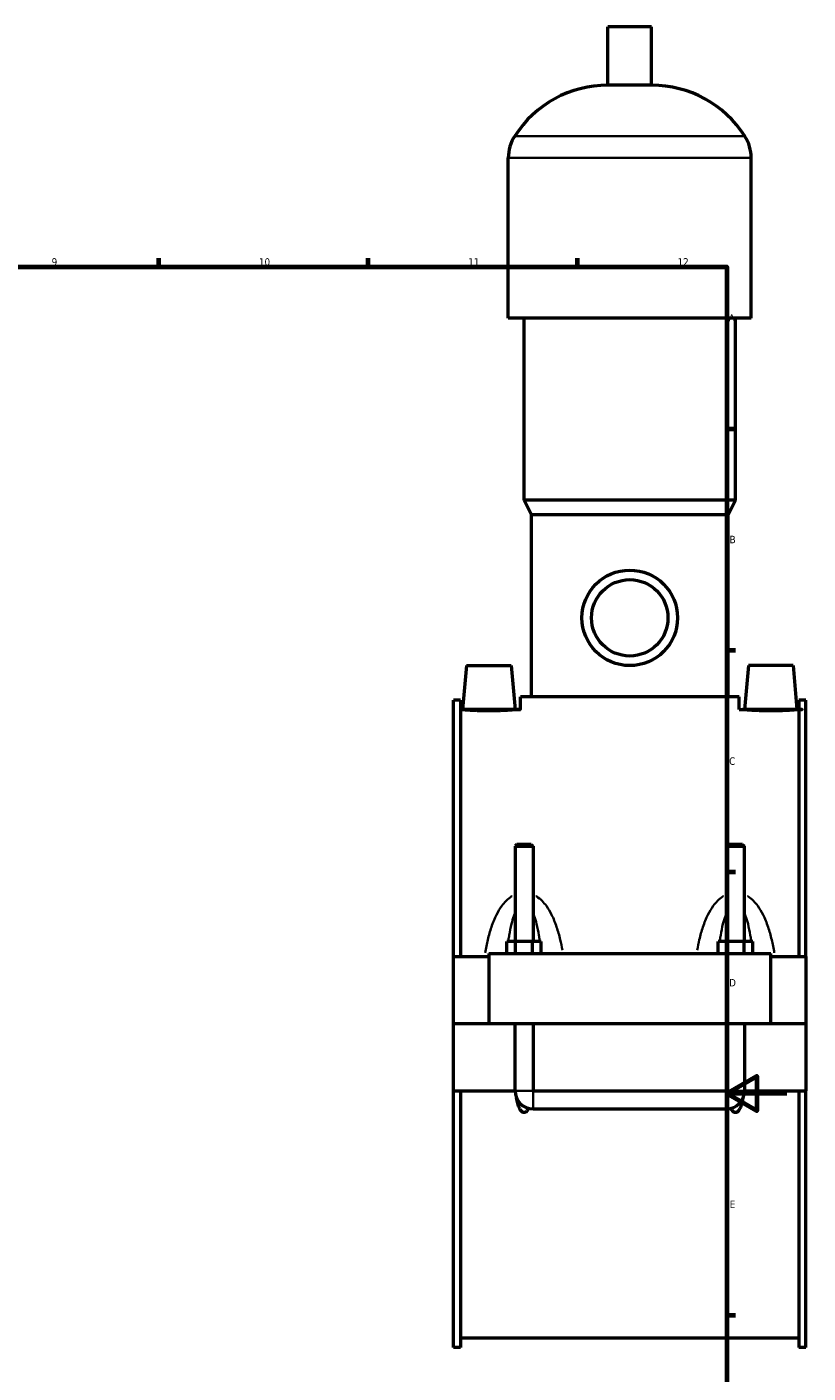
# Model space of a CAD drawing. Header units: millimetres. Extents: x 0 to 968, y -206 to 1211.
# Tile 6 of 8: x 587 to 848, y 203 to 654. Entities that reach past the tile are written whole.
import ezdxf

# ---------------------------------------------------------------- set-up
doc = ezdxf.new("R2010")
doc.units = ezdxf.units.MM
for name, color, linetype, lineweight in [('Border (ISO)', 7, 'Continuous', 70), ('Visible (ISO)', 7, 'Continuous', 50), ('Visible Narrow (ISO)', 7, 'Continuous', 35)]:
    doc.layers.add(name, color=color, linetype=linetype, lineweight=lineweight)
doc.styles.add('Note Text (ISO)', font='tahoma.ttf')

# ---------------------------------------------------------------- blocks, each defined once
blk = doc.blocks.new('Borders Default Border')
at = {"layer": 'Border (ISO)'}
for p, q in [((630.7500076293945, 574.0000152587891), (630.7500076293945, 576.8999862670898)), ((700.8333587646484, 574.0000152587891), (700.8333587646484, 576.8999862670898)), ((770.9166717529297, 574.0000152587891), (770.9166717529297, 576.8999862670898)), ((820.9999847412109, 519.7499847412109), (823.8999938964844, 519.7499847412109)), ((820.9999847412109, 445.4999923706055), (823.8999938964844, 445.4999923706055)), ((820.9999847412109, 371.25), (823.8999938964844, 371.25)), ((820.9999847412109, 222.7499961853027), (823.8999938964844, 222.7499961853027))]:
    blk.add_line(p, q, dxfattribs=at)
at = {"layer": 'Border (ISO)', "flags": 128}
for points in [[(20, 20), (20, 574.0000152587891), (820.9999847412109, 574.0000152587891), (820.9999847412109, 20), (20, 20)], [(840.9999847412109, 297.0000076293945), (820.9999847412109, 297.0000076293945), (830.9999847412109, 302.773494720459), (830.9999847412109, 291.2265014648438), (820.9999847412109, 297.0000076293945)]]:
    blk.add_lwpolyline(points, dxfattribs=at)
at = {"layer": 'Border (ISO)', "color": 232, "true_color": 0xca0064, "char_height": 2.5, "attachment_point": 7, "style": 'Note Text (ISO)'}
for s, insert in [('9', (594.8823271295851, 574.3513776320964)), ('10', (664.2896546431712, 574.3473257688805)), ('11', (734.3729879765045, 574.4)), ('12', (804.4563213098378, 574.4)), ('A', (821.5865931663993, 555.625)), ('B', (821.887034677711, 481.375)), ('C', (821.727787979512, 407.0804294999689)), ('D', (821.7340768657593, 332.8750000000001)), ('E', (821.9356570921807, 258.6250000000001))]:
    blk.add_mtext(s, dxfattribs=dict(at, insert=insert))

msp = doc.modelspace()

# ---------------------------------------------------------------- linework, layer by layer
at = {"layer": 'Visible (ISO)'}
for p, q in [((795.7837468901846, 654.3863716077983), (781.1437468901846, 654.3863716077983)), ((781.1437468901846, 634.8663716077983), (781.1437468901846, 654.3863716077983)), ((795.7837468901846, 634.8663716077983), (795.7837468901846, 654.3863716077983)), ((795.7837468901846, 634.8663716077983), (781.1437468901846, 634.8663716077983)), ((747.7970802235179, 556.7863716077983), (747.7970802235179, 610.4663716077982)), ((829.1304135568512, 556.7863716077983), (829.1304135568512, 610.4663716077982)), ((829.1304135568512, 556.7863716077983), (747.7970802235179, 556.7863716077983)), ((753.0837468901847, 495.7863716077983), (753.0837468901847, 556.7863716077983)), ((823.8437468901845, 495.7863716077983), (823.8437468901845, 556.7863716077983)), ((823.8437468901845, 495.7863716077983), (753.0837468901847, 495.7863716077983)), ((755.5237468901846, 490.9063716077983), (753.0837468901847, 495.7863716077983)), ((821.4037468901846, 490.9063716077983), (823.8437468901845, 495.7863716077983)), ((821.4037468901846, 490.9063716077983), (755.5237468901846, 490.9063716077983)), ((755.5237468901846, 429.9063716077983), (755.5237468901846, 490.9063716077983)), ((821.4037468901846, 429.9063716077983), (821.4037468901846, 490.9063716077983)), ((733.7637468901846, 440.3863716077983), (732.4776635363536, 425.6863716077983)), ((733.7637468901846, 440.3863716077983), (748.7637468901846, 440.3863716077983)), ((748.7637468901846, 440.3863716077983), (750.0498302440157, 425.6863716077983)), ((828.1637468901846, 440.3863716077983), (826.8776635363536, 425.6863716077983)), ((843.1637468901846, 440.3863716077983), (828.1637468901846, 440.3863716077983)), ((843.1637468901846, 440.3863716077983), (844.4498302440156, 425.6863716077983)), ((729.4637468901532, 342.8863716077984), (729.4637468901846, 428.8453716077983)), ((731.8237468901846, 428.8453716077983), (729.4637468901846, 428.8453716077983)), ((731.8237468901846, 428.8453716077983), (731.8237468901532, 342.8863716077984)), ((825.0637468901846, 429.9063716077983), (751.8637468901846, 429.9063716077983)), ((751.8637468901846, 425.6863716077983), (751.8637468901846, 429.9063716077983)), ((825.0637468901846, 425.6863716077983), (825.0637468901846, 429.9063716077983)), ((845.1037468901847, 428.8453716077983), (845.1037468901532, 342.8863716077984)), ((847.4637468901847, 428.8453716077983), (845.1037468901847, 428.8453716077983)), ((847.4637468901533, 342.8863716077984), (847.4637468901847, 428.8453716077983)), ((731.8237468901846, 425.6863716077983), (732.4776635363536, 425.6863716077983)), ((750.0498302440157, 425.6863716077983), (751.8637468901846, 425.6863716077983)), ((825.0637468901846, 425.6863716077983), (826.8776635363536, 425.6863716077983)), ((844.4498302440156, 425.6863716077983), (845.1037468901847, 425.6863716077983)), ((750.6637468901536, 380.4363716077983), (750.0637468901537, 379.8363716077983)), ((750.0637468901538, 379.8363716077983), (756.0637468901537, 379.8363716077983)), ((750.0637468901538, 379.8363716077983), (750.0637468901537, 347.8863716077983)), ((755.4637468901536, 380.4363716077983), (750.6637468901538, 380.4363716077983)), ((755.4637468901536, 380.4363716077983), (756.0637468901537, 379.8363716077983)), ((756.0637468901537, 379.8363716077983), (756.0637468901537, 347.8863716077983)), ((821.4637468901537, 380.4363716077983), (820.8637468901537, 379.8363716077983)), ((820.8637468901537, 379.8363716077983), (826.8637468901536, 379.8363716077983)), ((820.8637468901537, 347.8863716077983), (820.8637468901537, 379.8363716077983)), ((826.2637468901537, 380.4363716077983), (821.4637468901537, 380.4363716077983)), ((826.2637468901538, 380.4363716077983), (826.8637468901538, 379.8363716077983)), ((826.8637468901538, 347.8863716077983), (826.8637468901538, 379.8363716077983)), ((747.2902441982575, 343.8863716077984), (747.2902441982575, 347.8863716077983)), ((750.1769955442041, 347.8863716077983), (747.2902441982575, 347.8863716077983)), ((750.1769955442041, 343.8863716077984), (750.1769955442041, 347.8863716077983)), ((755.9504982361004, 347.8863716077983), (750.1769955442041, 347.8863716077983)), ((755.9504982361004, 343.8863716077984), (755.9504982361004, 347.8863716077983)), ((758.83724958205, 347.8863716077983), (755.9504982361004, 347.8863716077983)), ((758.83724958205, 343.8863716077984), (758.83724958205, 347.8863716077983)), ((818.0902441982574, 343.8863716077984), (818.0902441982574, 347.8863716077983)), ((820.9769955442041, 347.8863716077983), (818.0902441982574, 347.8863716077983)), ((820.9769955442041, 343.8863716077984), (820.9769955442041, 347.8863716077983)), ((826.7504982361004, 347.8863716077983), (820.9769955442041, 347.8863716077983)), ((826.7504982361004, 343.8863716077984), (826.7504982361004, 347.8863716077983)), ((829.6372495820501, 347.8863716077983), (826.7504982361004, 347.8863716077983)), ((829.6372495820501, 343.8863716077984), (829.6372495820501, 347.8863716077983)), ((729.463746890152, 342.8863716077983), (741.2637468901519, 342.8863716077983)), ((729.463746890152, 320.4363716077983), (729.463746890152, 342.8863716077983)), ((741.2637468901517, 343.8863716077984), (835.6637468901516, 343.8863716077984)), ((741.2637468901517, 343.8863716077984), (741.2637468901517, 320.4363716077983)), ((835.6637468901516, 320.4363716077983), (835.6637468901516, 343.8863716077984)), ((835.6637468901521, 342.8863716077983), (847.4637468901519, 342.8863716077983)), ((847.4637468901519, 342.8863716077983), (847.4637468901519, 320.4363716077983)), ((729.463746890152, 320.4363716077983), (741.2637468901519, 320.4363716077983)), ((729.463746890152, 297.8863716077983), (729.463746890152, 320.3363716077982)), ((750.0637468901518, 320.3363716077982), (729.463746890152, 320.3363716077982)), ((741.2637468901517, 320.4363716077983), (835.6637468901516, 320.4363716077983)), ((750.0637468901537, 320.4363716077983), (750.0637468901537, 320.3363716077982)), ((750.0637468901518, 297.8863716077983), (750.0637468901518, 320.3363716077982)), ((756.0637468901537, 320.4363716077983), (756.0637468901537, 320.3363716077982)), ((756.063746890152, 320.3363716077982), (756.063746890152, 297.8863716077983)), ((820.863746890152, 320.3363716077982), (756.063746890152, 320.3363716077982)), ((820.8637468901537, 320.3363716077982), (820.8637468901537, 320.4363716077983)), ((820.863746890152, 297.8863716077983), (820.863746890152, 320.3363716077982)), ((826.8637468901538, 320.3363716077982), (826.8637468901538, 320.4363716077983)), ((826.863746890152, 320.3363716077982), (826.863746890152, 297.8863716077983)), ((847.4637468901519, 320.3363716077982), (826.863746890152, 320.3363716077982)), ((835.6637468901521, 320.4363716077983), (847.4637468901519, 320.4363716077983)), ((847.4637468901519, 320.3363716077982), (847.4637468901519, 297.8863716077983)), ((729.4637468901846, 211.9273716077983), (729.4637468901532, 297.8863716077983)), ((729.463746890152, 297.8863716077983), (750.0637468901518, 297.8863716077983)), ((731.8237468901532, 297.8863716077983), (731.8237468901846, 211.9273716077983)), ((756.063746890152, 297.8863716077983), (820.863746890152, 297.8863716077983)), ((826.863746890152, 297.8863716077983), (847.4637468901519, 297.8863716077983)), ((845.1037468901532, 297.8863716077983), (845.1037468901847, 211.9273716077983)), ((847.4637468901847, 211.9273716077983), (847.4637468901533, 297.8863716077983)), ((756.063746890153, 291.8863716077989), (820.8637468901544, 291.8863716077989)), ((731.8237468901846, 215.0863716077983), (845.1037468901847, 215.0863716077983)), ((731.8237468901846, 211.9273716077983), (729.4637468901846, 211.9273716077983)), ((847.4637468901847, 211.9273716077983), (845.1037468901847, 211.9273716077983))]:
    msp.add_line(p, q, dxfattribs=at)
for radius in [15.99999999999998, 12.8]:
    msp.add_circle((788.4637468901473, 456.3863716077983), radius, dxfattribs=at)
for centre, radius, start, end in [((781.1437468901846, 597.8202248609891), 37.04614674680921, 90, 147.3875793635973), ((795.7837468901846, 597.8202248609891), 37.04614674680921, 32.61242063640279, 90), ((761.3789594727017, 610.4663716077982), 13.58187924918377, 147.3875793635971, 180), ((815.5485343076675, 610.4663716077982), 13.58187924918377, 0, 32.61242063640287), ((756.063746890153, 297.8863716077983), 5.999999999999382, 180, 270), ((820.8637468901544, 297.8863716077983), 5.999999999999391, 270, 0)]:
    msp.add_arc(centre, radius, start, end, dxfattribs=at)
for points, knots in [([(750.0498302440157, 425.6863716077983), (750.0498302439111, 425.6863716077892), (749.8301421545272, 425.6671856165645), (748.9361940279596, 425.5977125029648), (748.2619405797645, 425.5484046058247), (746.7041208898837, 425.4555493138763), (745.7161890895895, 425.4059627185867), (743.5491577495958, 425.3359087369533), (742.3700028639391, 425.3164674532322), (740.1574909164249, 425.3164674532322), (738.9783360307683, 425.3359087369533), (736.811304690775, 425.4059627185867), (735.8233728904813, 425.4555493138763), (734.2655532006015, 425.5484046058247), (733.5912997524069, 425.5977125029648), (732.6973516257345, 425.6671856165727), (732.4776635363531, 425.6863716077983), (732.4776635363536, 425.6863716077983)], [1.32694735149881, 1.32694735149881, 1.326947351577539, 1.326947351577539, 1.658544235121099, 1.658544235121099, 1.990141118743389, 1.990141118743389, 2.322017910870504, 2.322017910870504, 2.653894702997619, 2.653894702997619, 2.985771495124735, 2.985771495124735, 3.31764828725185, 3.31764828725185, 3.64924517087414, 3.64924517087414, 3.98084205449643, 3.98084205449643, 3.98084205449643, 3.98084205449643]), ([(844.4498302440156, 425.6863716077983), (844.449830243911, 425.6863716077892), (844.2301421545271, 425.6671856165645), (843.3361940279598, 425.5977125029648), (842.6619405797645, 425.5484046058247), (841.1041208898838, 425.4555493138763), (840.1161890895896, 425.4059627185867), (837.9491577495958, 425.3359087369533), (836.770002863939, 425.3164674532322), (835.663746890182, 425.3164674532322), (834.557490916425, 425.3164674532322), (833.3783360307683, 425.3359087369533), (831.2113046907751, 425.4059627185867), (830.2233728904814, 425.4555493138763), (828.6655532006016, 425.5484046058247), (827.9912997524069, 425.5977125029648), (827.0973516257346, 425.6671856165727), (826.8776635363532, 425.6863716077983), (826.8776635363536, 425.6863716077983)], [3.980842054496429, 3.980842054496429, 3.980842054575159, 3.980842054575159, 4.312438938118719, 4.312438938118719, 4.644035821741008, 4.644035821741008, 4.975912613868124, 4.975912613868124, 5.307789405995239, 5.307789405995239, 5.307789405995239, 5.639666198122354, 5.639666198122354, 5.971542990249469, 5.971542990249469, 6.303139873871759, 6.303139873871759, 6.634736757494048, 6.634736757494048, 6.634736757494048, 6.634736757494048]), ([(754.5985993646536, 292.0675828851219), (754.4460870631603, 291.7404690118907), (754.2674696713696, 291.4349794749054), (753.926942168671, 291.0258830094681), (753.7796024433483, 290.8805214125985), (753.528415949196, 290.7211459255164), (753.4395831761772, 290.677658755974), (753.2553415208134, 290.6182401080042), (753.1599300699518, 290.6023154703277), (752.9675637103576, 290.6023154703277), (752.8721522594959, 290.6182401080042), (752.6879106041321, 290.677658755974), (752.5990778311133, 290.7211459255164), (752.347891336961, 290.8805214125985), (752.2005516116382, 291.0258830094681), (751.7051220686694, 291.621072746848), (751.4509497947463, 292.1900314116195), (751.0301616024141, 293.3754833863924), (750.8739108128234, 293.9953740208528), (750.695363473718, 294.8468747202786), (750.6418520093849, 295.132170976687), (750.5930678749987, 295.42154309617)], [1.53503289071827, 1.53503289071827, 1.53503289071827, 1.53503289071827, 1.640892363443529, 1.640892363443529, 1.698602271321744, 1.698602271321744, 1.727457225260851, 1.727457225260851, 1.756312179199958, 1.756312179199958, 1.785167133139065, 1.785167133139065, 1.814022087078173, 1.814022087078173, 1.871731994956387, 1.871731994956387, 2.051997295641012, 2.051997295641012, 2.232262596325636, 2.232262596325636, 2.320880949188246, 2.320880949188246, 2.320880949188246, 2.320880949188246]), ([(826.3344259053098, 295.4215430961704), (826.2856417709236, 295.1321709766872), (826.2321303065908, 294.8468747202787), (826.0535829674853, 293.9953740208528), (825.8973321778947, 293.3754833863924), (825.4765439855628, 292.1900314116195), (825.2223717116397, 291.621072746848), (824.726942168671, 291.0258830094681), (824.5796024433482, 290.8805214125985), (824.3284159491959, 290.7211459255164), (824.2395831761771, 290.677658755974), (824.0553415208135, 290.6182401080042), (823.9599300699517, 290.6023154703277), (823.7675637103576, 290.6023154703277), (823.672152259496, 290.6182401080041), (823.487910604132, 290.6776587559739), (823.3990778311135, 290.7211459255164), (823.1478913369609, 290.8805214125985), (823.0005516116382, 291.0258830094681), (822.6600241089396, 291.4349794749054), (822.4814067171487, 291.7404690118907), (822.3288944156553, 292.0675828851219)], [1.191743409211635, 1.191743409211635, 1.191743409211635, 1.191743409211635, 1.28036176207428, 1.28036176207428, 1.460627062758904, 1.460627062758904, 1.640892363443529, 1.640892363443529, 1.698602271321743, 1.698602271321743, 1.727457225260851, 1.727457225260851, 1.756312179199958, 1.756312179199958, 1.785167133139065, 1.785167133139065, 1.814022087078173, 1.814022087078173, 1.871731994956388, 1.871731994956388, 1.977591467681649, 1.977591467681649, 1.977591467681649, 1.977591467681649])]:
    msp.add_open_spline(points, degree=3, knots=knots, dxfattribs=at)
at = {"layer": 'Visible Narrow (ISO)'}
for p, q in [((826.5147242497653, 617.7863716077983), (750.4127695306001, 617.7863716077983)), ((828.6297394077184, 610.4663716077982), (748.2977543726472, 610.4663716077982)), ((750.1006818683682, 297.8863716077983), (756.0268119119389, 297.8863716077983)), ((756.0637468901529, 291.9233065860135), (756.0637468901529, 297.8494366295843)), ((820.8637468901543, 291.9233065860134), (820.8637468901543, 297.8494366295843)), ((826.8268119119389, 297.8863716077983), (820.9006818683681, 297.8863716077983))]:
    msp.add_line(p, q, dxfattribs=at)
for points, knots in [([(749.0352779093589, 363.1545241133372), (748.9944040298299, 363.1292098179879), (748.9537254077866, 363.1035789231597), (748.231383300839, 362.6407162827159), (747.6059138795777, 362.1172973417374), (746.512997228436, 361.0123971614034), (746.0359168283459, 360.4396873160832), (744.9331606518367, 358.9253496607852), (744.3559211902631, 357.945413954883), (743.1804124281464, 355.6047615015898), (742.6264121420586, 354.2172756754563), (741.6833931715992, 351.4054854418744), (741.2909149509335, 349.9816020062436), (740.6102477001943, 347.0813055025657), (740.3226914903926, 345.605062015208), (740.0757175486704, 344.1137533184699)], [-2.941793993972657, -2.941793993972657, -2.941793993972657, -2.941793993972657, -2.927368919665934, -2.927368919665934, -2.6843902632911, -2.6843902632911, -2.462638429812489, -2.462638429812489, -2.127300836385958, -2.127300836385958, -1.692517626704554, -1.692517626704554, -1.268238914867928, -1.268238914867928, -0.8418708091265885, -0.8418708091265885, -0.8418708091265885, -0.8418708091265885]), ([(765.8892199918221, 345.0587042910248), (765.6805160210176, 346.2290332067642), (765.4450174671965, 347.3890687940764), (764.8365788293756, 349.9816020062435), (764.4441006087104, 351.4054854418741), (763.5010816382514, 354.217275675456), (762.9470813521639, 355.6047615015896), (761.7715725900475, 357.9454139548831), (761.194333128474, 358.9253496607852), (760.0915769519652, 360.4396873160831), (759.6144965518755, 361.0123971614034), (758.5215799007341, 362.1172973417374), (757.8961104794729, 362.640716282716), (757.1604362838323, 363.1121218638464), (757.1062736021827, 363.1460592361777), (757.0517675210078, 363.1794322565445)], [-5.803870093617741, -5.803870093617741, -5.803870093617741, -5.803870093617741, -5.467767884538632, -5.467767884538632, -5.04348917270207, -5.04348917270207, -4.608705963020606, -4.608705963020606, -4.273368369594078, -4.273368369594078, -4.05161653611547, -4.05161653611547, -3.808637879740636, -3.808637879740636, -3.78946196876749, -3.78946196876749, -3.78946196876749, -3.78946196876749]), ([(819.8757262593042, 363.1794322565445), (819.8212201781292, 363.1460592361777), (819.7670574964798, 363.1121218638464), (819.031383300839, 362.640716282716), (818.4059138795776, 362.1172973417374), (817.312997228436, 361.0123971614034), (816.8359168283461, 360.4396873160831), (815.7331606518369, 358.9253496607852), (815.1559211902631, 357.945413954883), (813.9804124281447, 355.6047615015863), (813.4264121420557, 354.2172756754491), (812.4833931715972, 351.4054854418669), (812.0909149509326, 349.9816020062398), (811.4824763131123, 347.3890687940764), (811.2469777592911, 346.2290332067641), (811.0382737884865, 345.0587042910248)], [-2.946544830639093, -2.946544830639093, -2.946544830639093, -2.946544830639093, -2.927368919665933, -2.927368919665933, -2.684390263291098, -2.684390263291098, -2.462638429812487, -2.462638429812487, -2.127300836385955, -2.127300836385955, -1.692517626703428, -1.692517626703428, -1.268238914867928, -1.268238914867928, -0.9321367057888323, -0.9321367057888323, -0.9321367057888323, -0.9321367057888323]), ([(836.851776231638, 344.1137533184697), (836.604802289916, 345.605062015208), (836.3172460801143, 347.0813055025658), (835.6365788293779, 349.9816020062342), (835.2441006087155, 351.4054854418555), (834.3010816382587, 354.2172756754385), (833.747081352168, 355.6047615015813), (832.5715725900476, 357.9454139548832), (831.9943331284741, 358.9253496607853), (830.8915769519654, 360.4396873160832), (830.4144965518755, 361.0123971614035), (829.3215799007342, 362.1172973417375), (828.6961104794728, 362.640716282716), (827.9737683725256, 363.1035789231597), (827.9330897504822, 363.1292098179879), (827.8922158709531, 363.1545241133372)], [-5.894135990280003, -5.894135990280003, -5.894135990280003, -5.894135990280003, -5.46776788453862, -5.46776788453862, -5.043489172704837, -5.043489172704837, -4.608705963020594, -4.608705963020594, -4.273368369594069, -4.273368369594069, -4.051616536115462, -4.051616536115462, -3.808637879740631, -3.808637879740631, -3.794212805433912, -3.794212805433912, -3.794212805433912, -3.794212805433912]), ([(747.853254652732, 348.4113723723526), (747.9309595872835, 348.9541028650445), (748.0138353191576, 349.4920222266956), (748.3195038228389, 351.3257454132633), (748.571322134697, 352.5946427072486), (749.1056442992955, 354.7352393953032), (749.368025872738, 355.6314199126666), (749.7426866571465, 356.6665669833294), (749.8179358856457, 356.8643996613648), (749.8956402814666, 357.0578683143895)], [1.514700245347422, 1.514700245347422, 1.514700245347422, 1.514700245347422, 1.692517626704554, 1.692517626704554, 2.127300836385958, 2.127300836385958, 2.462638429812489, 2.462638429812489, 2.543696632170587, 2.543696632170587, 2.543696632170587, 2.543696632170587]), ([(756.2318534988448, 357.0578683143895), (756.3095578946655, 356.8643996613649), (756.3848071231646, 356.6665669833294), (756.7594679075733, 355.6314199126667), (757.0218494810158, 354.7352393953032), (757.556171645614, 352.5946427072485), (757.807989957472, 351.3257454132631), (758.1136584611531, 349.4920222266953), (758.1965341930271, 348.9541028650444), (758.2742391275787, 348.4113723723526)], [4.19231016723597, 4.19231016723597, 4.19231016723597, 4.19231016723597, 4.273368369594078, 4.273368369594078, 4.608705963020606, 4.608705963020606, 5.04348917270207, 5.04348917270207, 5.221306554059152, 5.221306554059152, 5.221306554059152, 5.221306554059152]), ([(818.653254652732, 348.4113723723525), (818.730959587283, 348.9541028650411), (818.8138353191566, 349.4920222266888), (819.1195038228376, 351.3257454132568), (819.3713221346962, 352.5946427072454), (819.9056442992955, 354.7352393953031), (820.1680258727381, 355.6314199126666), (820.5426866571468, 356.6665669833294), (820.6179358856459, 356.8643996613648), (820.6956402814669, 357.0578683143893)], [1.514700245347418, 1.514700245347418, 1.514700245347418, 1.514700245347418, 1.692517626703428, 1.692517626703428, 2.127300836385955, 2.127300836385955, 2.462638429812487, 2.462638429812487, 2.543696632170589, 2.543696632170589, 2.543696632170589, 2.543696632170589]), ([(827.031853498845, 357.0578683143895), (827.1095578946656, 356.8643996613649), (827.1848071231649, 356.6665669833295), (827.5594679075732, 355.6314199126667), (827.8218494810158, 354.7352393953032), (828.356171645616, 352.5946427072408), (828.6079899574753, 351.325745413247), (828.9136584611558, 349.4920222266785), (828.9965341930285, 348.9541028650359), (829.0742391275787, 348.4113723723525)], [4.192310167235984, 4.192310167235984, 4.192310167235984, 4.192310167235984, 4.273368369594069, 4.273368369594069, 4.608705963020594, 4.608705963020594, 5.043489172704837, 5.043489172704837, 5.221306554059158, 5.221306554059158, 5.221306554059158, 5.221306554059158])]:
    msp.add_open_spline(points, degree=3, knots=knots, dxfattribs=at)

# ---------------------------------------------------------------- block references
msp.add_blockref('Borders Default Border', (0, 0))

doc.saveas('drawing.dxf')
